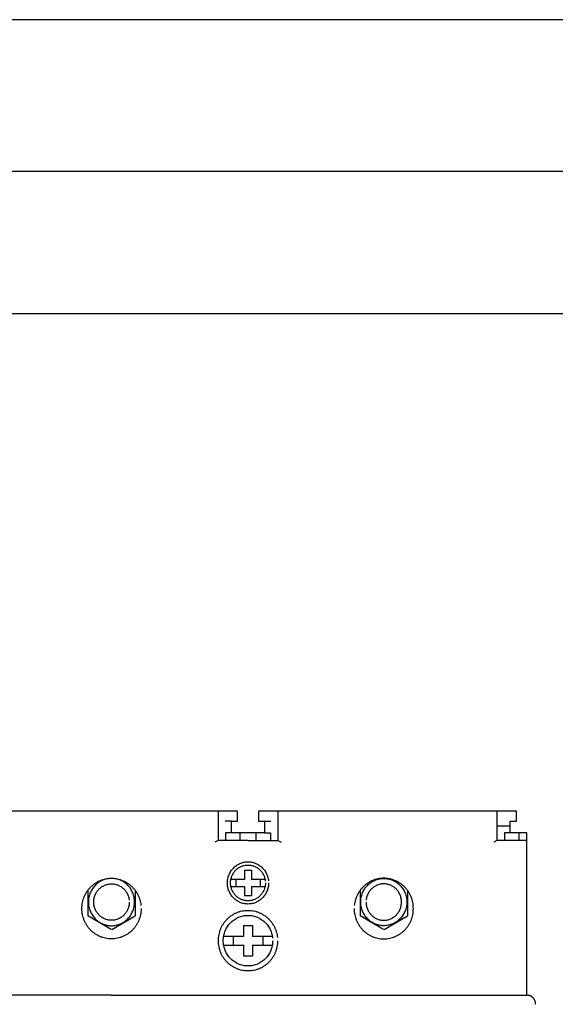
# Model space of a CAD drawing. Header units: centimetres. Extents: x -4250 to -484, y 169 to 6592.
# Tile 125 of 178: x -1171 to -1162, y 4568 to 4585. Entities that reach past the tile are written whole.
import ezdxf

# ---------------------------------------------------------------- set-up
doc = ezdxf.new("R2010")
doc.units = ezdxf.units.CM
doc.layers.add('1', color=7, linetype='Continuous')

# ---------------------------------------------------------------- blocks, each defined once
blk = doc.blocks.new('108361_568740629')
for points in [[(0, 50), (0, 0), (72, 0), (72, 50)], [(4.5, 47.65), (4.5, 2.35), (67.5, 2.35), (67.5, 47.65)]]:
    blk.add_lwpolyline(points, close=True)
at = {"flags": 1}
for tag, p in [('BD', (74.741, 16.453)), ('NK', (74.741, 14.461)), ('TYP', (74.741, 12.861)), ('PO', (74.741, 11.323))]:
    blk.add_attdef(tag, p, '', height=1, dxfattribs=at)
blk = doc.blocks.new('265957_199770274')
at = {"color": 254}
for p, q in [((13.583, 24.469), (9.421, 24.469)), ((13.583, 24.306), (13.583, 24.469)), ((13.925, 24.469), (13.925, 24.306)), ((18.183, 24.469), (13.925, 24.469)), ((18.183, 24.306), (18.183, 24.469)), ((13.48, 24.306), (13.583, 24.306)), ((13.48, 24.112), (13.48, 24.306)), ((13.925, 24.306), (14.028, 24.306)), ((14.028, 24.306), (14.028, 24.112)), ((18.079, 24.306), (18.183, 24.306)), ((18.079, 24.112), (18.079, 24.306)), ((14.028, 24.112), (13.48, 24.112)), ((18.354, 24.112), (18.079, 24.112)), ((18.354, 21.438), (18.354, 24.112)), ((18.369, 21.437), (18.354, 21.438))]:
    blk.add_line(p, q, dxfattribs=at)
at = {"color": 0}
for p, q in [((13.26, 24.469), (13.26, 23.989)), ((14.248, 24.469), (14.248, 23.989)), ((17.86, 24.469), (17.86, 23.989)), ((13.48, 24.306), (13.376, 24.306)), ((14.028, 24.306), (14.132, 24.306)), ((18.079, 24.224), (17.86, 24.224)), ((13.385, 24.112), (13.385, 23.989)), ((13.48, 24.112), (13.385, 24.112)), ((13.622, 24.112), (13.622, 23.989)), ((13.886, 24.112), (13.886, 23.989)), ((14.028, 24.112), (14.123, 24.112)), ((14.123, 24.112), (14.123, 23.989)), ((17.984, 24.112), (17.984, 23.989)), ((18.079, 24.112), (17.984, 24.112)), ((18.221, 24.112), (18.221, 23.989)), ((13.26, 23.989), (13.208, 23.958)), ((13.754, 23.989), (13.26, 23.989)), ((13.754, 23.989), (14.248, 23.989)), ((14.248, 23.989), (14.3, 23.958)), ((17.86, 23.989), (17.808, 23.958)), ((18.354, 23.989), (17.86, 23.989)), ((13.694, 23.496), (13.694, 23.347)), ((13.694, 23.496), (13.814, 23.496)), ((13.814, 23.496), (13.814, 23.347)), ((13.473, 23.349), (13.694, 23.349)), ((13.478, 23.227), (13.694, 23.227)), ((13.551, 23.349), (13.551, 23.227)), ((13.694, 23.229), (13.694, 23.081)), ((13.814, 23.349), (14.035, 23.349)), ((13.814, 23.229), (13.814, 23.081)), ((13.814, 23.227), (14.035, 23.227)), ((13.957, 23.349), (13.957, 23.227)), ((11.111, 23.165), (11.111, 22.746)), ((11.893, 23.164), (11.893, 22.746)), ((13.694, 23.081), (13.814, 23.081)), ((15.603, 23.164), (15.603, 22.746)), ((16.385, 23.165), (16.385, 22.746)), ((11.495, 22.519), (11.111, 22.746)), ((11.509, 22.519), (11.893, 22.746)), ((15.987, 22.519), (15.603, 22.746)), ((16.001, 22.519), (16.385, 22.746)), ((13.682, 22.586), (13.682, 22.407)), ((13.682, 22.586), (13.826, 22.586)), ((13.826, 22.586), (13.826, 22.407)), ((13.352, 22.41), (13.682, 22.41)), ((13.51, 22.41), (13.51, 22.263)), ((13.826, 22.41), (14.155, 22.41)), ((13.998, 22.41), (13.998, 22.263)), ((13.352, 22.263), (13.682, 22.263)), ((13.682, 22.266), (13.682, 22.087)), ((13.826, 22.266), (13.826, 22.087)), ((13.826, 22.263), (14.155, 22.263)), ((13.682, 22.087), (13.826, 22.087)), ((11.502, 21.438), (0.147, 21.438)), ((11.502, 21.438), (18.354, 21.438))]:
    blk.add_line(p, q, dxfattribs=at)
for points, knots in [([(14.094, 23.288), (14.094, 23.276), (14.093, 23.253), (14.088, 23.218), (14.079, 23.185), (14.068, 23.153), (14.054, 23.122), (14.036, 23.094), (14.017, 23.067), (13.995, 23.042), (13.971, 23.019), (13.944, 22.999), (13.916, 22.982), (13.887, 22.967), (13.855, 22.955), (13.822, 22.947), (13.789, 22.942), (13.754, 22.94), (13.719, 22.942), (13.685, 22.947), (13.653, 22.956), (13.621, 22.967), (13.592, 22.982), (13.564, 22.999), (13.538, 23.02), (13.513, 23.042), (13.491, 23.067), (13.472, 23.094), (13.455, 23.122), (13.44, 23.153), (13.429, 23.185), (13.42, 23.218), (13.415, 23.253), (13.413, 23.288), (13.415, 23.324), (13.42, 23.358), (13.429, 23.392), (13.44, 23.424), (13.455, 23.454), (13.472, 23.483), (13.491, 23.51), (13.513, 23.534), (13.537, 23.557), (13.564, 23.577), (13.592, 23.595), (13.622, 23.609), (13.653, 23.621), (13.686, 23.629), (13.719, 23.635), (13.754, 23.636), (13.789, 23.635), (13.822, 23.629), (13.855, 23.621), (13.886, 23.609), (13.916, 23.595), (13.944, 23.577), (13.971, 23.557), (13.995, 23.534), (14.017, 23.51), (14.036, 23.483), (14.054, 23.454), (14.068, 23.424), (14.079, 23.392), (14.088, 23.358), (14.091, 23.335), (14.092, 23.324)], [0, 0, 0, 0, 0.0031298, 0.0062044, 0.0092276, 0.0122269, 0.0151923, 0.0181443, 0.0210868, 0.0240299, 0.0269592, 0.0299041, 0.032856, 0.0358301, 0.0388193, 0.041852, 0.0449306, 0.0480726, 0.0511988, 0.0542696, 0.0572946, 0.0602913, 0.0632547, 0.0662067, 0.0691484, 0.0720836, 0.0750187, 0.0779636, 0.0809135, 0.083884, 0.0868793, 0.0899044, 0.0929791, 0.0961092, 0.0992472, 0.102318, 0.1053469, 0.1083348, 0.1113089, 0.1142588, 0.1172037, 0.1201301, 0.1230732, 0.1260149, 0.1289689, 0.1319272, 0.1349265, 0.1379497, 0.1410205, 0.1441463, 0.1472878, 0.1503664, 0.1533972, 0.1563891, 0.1593581, 0.1623121, 0.165257, 0.1681942, 0.1711286, 0.1740711, 0.1770231, 0.179992, 0.182984, 0.1860109, 0.1890817, 0.1890817, 0.1890817, 0.1890817]), ([(14.042, 23.288), (14.041, 23.278), (14.041, 23.258), (14.036, 23.229), (14.029, 23.201), (14.02, 23.174), (14.007, 23.148), (13.993, 23.124), (13.976, 23.101), (13.958, 23.08), (13.937, 23.061), (13.915, 23.044), (13.891, 23.029), (13.866, 23.017), (13.84, 23.007), (13.812, 22.999), (13.783, 22.995), (13.754, 22.993), (13.725, 22.995), (13.696, 22.999), (13.668, 23.007), (13.642, 23.017), (13.617, 23.029), (13.593, 23.044), (13.571, 23.061), (13.55, 23.08), (13.532, 23.101), (13.515, 23.123), (13.501, 23.148), (13.488, 23.174), (13.479, 23.201), (13.472, 23.229), (13.467, 23.258), (13.466, 23.288), (13.467, 23.318), (13.472, 23.347), (13.479, 23.376), (13.488, 23.403), (13.501, 23.429), (13.515, 23.453), (13.532, 23.476), (13.55, 23.497), (13.571, 23.516), (13.593, 23.533), (13.617, 23.547), (13.642, 23.56), (13.668, 23.57), (13.696, 23.577), (13.725, 23.581), (13.754, 23.583), (13.783, 23.581), (13.812, 23.577), (13.84, 23.57), (13.866, 23.56), (13.891, 23.547), (13.915, 23.533), (13.937, 23.516), (13.958, 23.496), (13.976, 23.476), (13.993, 23.453), (14.007, 23.429), (14.019, 23.403), (14.029, 23.376), (14.036, 23.347), (14.039, 23.328), (14.04, 23.318)], [0, 0, 0, 0, 0.0026489, 0.0052497, 0.0078107, 0.0103465, 0.012854, 0.0153557, 0.0178423, 0.0203338, 0.0228116, 0.0253037, 0.0277999, 0.0303197, 0.0328468, 0.0354126, 0.0380134, 0.0406744, 0.0433198, 0.0459206, 0.0484788, 0.0510133, 0.0535259, 0.0560255, 0.0585145, 0.0609981, 0.0634817, 0.0659707, 0.0684702, 0.0709812, 0.0735157, 0.0760776, 0.0786785, 0.0813277, 0.0839809, 0.0865818, 0.0891476, 0.0916746, 0.0941927, 0.0966889, 0.0991779, 0.1016556, 0.1041472, 0.1066338, 0.1091354, 0.1116429, 0.1141787, 0.1167359, 0.1193368, 0.1219817, 0.1246424, 0.1272432, 0.129808, 0.1323364, 0.1348511, 0.1373493, 0.1398391, 0.1423248, 0.1448105, 0.1472972, 0.1497954, 0.15231, 0.1548385, 0.1574033, 0.1600041, 0.1600041, 0.1600041, 0.1600041]), ([(11.99, 22.865), (11.99, 22.848), (11.989, 22.814), (11.981, 22.765), (11.969, 22.717), (11.953, 22.671), (11.932, 22.627), (11.908, 22.586), (11.88, 22.547), (11.848, 22.511), (11.813, 22.479), (11.776, 22.45), (11.735, 22.425), (11.692, 22.404), (11.647, 22.387), (11.6, 22.375), (11.552, 22.367), (11.502, 22.365), (11.452, 22.367), (11.404, 22.375), (11.357, 22.387), (11.312, 22.404), (11.269, 22.425), (11.229, 22.45), (11.191, 22.479), (11.156, 22.511), (11.125, 22.547), (11.096, 22.586), (11.072, 22.627), (11.051, 22.671), (11.035, 22.717), (11.023, 22.765), (11.015, 22.814), (11.013, 22.865), (11.015, 22.916), (11.023, 22.966), (11.035, 23.014), (11.051, 23.06), (11.072, 23.104), (11.096, 23.145), (11.125, 23.183), (11.156, 23.219), (11.191, 23.251), (11.229, 23.28), (11.269, 23.305), (11.312, 23.326), (11.357, 23.343), (11.404, 23.355), (11.452, 23.363), (11.502, 23.366), (11.552, 23.363), (11.6, 23.355), (11.647, 23.343), (11.692, 23.326), (11.735, 23.305), (11.776, 23.28), (11.813, 23.251), (11.848, 23.219), (11.88, 23.183), (11.908, 23.145), (11.932, 23.104), (11.953, 23.06), (11.969, 23.014), (11.982, 22.966), (11.986, 22.933), (11.988, 22.916)], [0, 0, 0, 0, 0.0044938, 0.0089103, 0.0132551, 0.0175608, 0.0218204, 0.0260641, 0.0302893, 0.0345144, 0.0387258, 0.0429557, 0.0471939, 0.051464, 0.0557597, 0.060114, 0.0645266, 0.0690326, 0.0735308, 0.0779473, 0.0822978, 0.0866009, 0.0908639, 0.0951089, 0.0993388, 0.103556, 0.1077732, 0.1120031, 0.1162447, 0.1205077, 0.1248108, 0.1291574, 0.133574, 0.1380682, 0.1425742, 0.1469868, 0.1513411, 0.1556368, 0.1599069, 0.1641485, 0.1683784, 0.1725898, 0.1768149, 0.1810425, 0.1852895, 0.1895491, 0.1938562, 0.1982047, 0.2026213, 0.207119, 0.2116246, 0.2160373, 0.2203896, 0.2246893, 0.228956, 0.2331963, 0.2374239, 0.2416432, 0.2458625, 0.2500877, 0.2543313, 0.258598, 0.2628964, 0.2672487, 0.2716614, 0.2716614, 0.2716614, 0.2716614]), ([(11.883, 22.973), (11.883, 22.959), (11.882, 22.933), (11.876, 22.894), (11.867, 22.857), (11.854, 22.821), (11.838, 22.787), (11.819, 22.755), (11.797, 22.725), (11.772, 22.697), (11.745, 22.672), (11.715, 22.649), (11.684, 22.63), (11.651, 22.613), (11.615, 22.6), (11.579, 22.59), (11.541, 22.584), (11.502, 22.582), (11.463, 22.584), (11.425, 22.59), (11.389, 22.6), (11.354, 22.613), (11.32, 22.63), (11.289, 22.649), (11.259, 22.672), (11.232, 22.697), (11.208, 22.725), (11.186, 22.755), (11.167, 22.787), (11.15, 22.821), (11.138, 22.857), (11.128, 22.894), (11.122, 22.933), (11.12, 22.973), (11.122, 23.012), (11.128, 23.051), (11.138, 23.089), (11.15, 23.125), (11.167, 23.159), (11.186, 23.191), (11.208, 23.221), (11.232, 23.249), (11.259, 23.274), (11.289, 23.296), (11.32, 23.316), (11.354, 23.332), (11.389, 23.346), (11.425, 23.355), (11.463, 23.361), (11.502, 23.363), (11.541, 23.361), (11.579, 23.355), (11.615, 23.346), (11.651, 23.332), (11.684, 23.316), (11.715, 23.296), (11.745, 23.274), (11.772, 23.249), (11.797, 23.221), (11.819, 23.191), (11.838, 23.159), (11.854, 23.125), (11.867, 23.089), (11.876, 23.051), (11.882, 23.012), (11.883, 22.986), (11.883, 22.973)], [0, 0, 0, 0, 0.0035043, 0.0069492, 0.0103391, 0.0136983, 0.0170193, 0.0203319, 0.0236287, 0.026923, 0.0302061, 0.0335053, 0.0368158, 0.0401473, 0.0434965, 0.0468949, 0.050336, 0.0538485, 0.0573532, 0.060802, 0.0641928, 0.0675494, 0.0708738, 0.0741843, 0.0774835, 0.0807725, 0.0840614, 0.0873607, 0.0906712, 0.0939956, 0.0973521, 0.100743, 0.1041879, 0.1076926, 0.1112091, 0.114654, 0.1180524, 0.1214016, 0.1247331, 0.1280436, 0.1313428, 0.1346259, 0.1379202, 0.1412171, 0.1445296, 0.1478506, 0.1512085, 0.1545983, 0.1580472, 0.1615515, 0.1650636, 0.1685046, 0.1719021, 0.1752526, 0.1785807, 0.1818933, 0.1851901, 0.1884786, 0.191767, 0.1950638, 0.1983764, 0.2017045, 0.2050563, 0.2084538, 0.2118987, 0.2154148, 0.2154148, 0.2154148, 0.2154148]), ([(11.795, 22.973), (11.795, 22.963), (11.794, 22.942), (11.79, 22.912), (11.783, 22.884), (11.773, 22.856), (11.76, 22.83), (11.746, 22.805), (11.729, 22.782), (11.71, 22.761), (11.689, 22.741), (11.666, 22.724), (11.642, 22.709), (11.616, 22.696), (11.589, 22.686), (11.561, 22.679), (11.532, 22.674), (11.502, 22.673), (11.472, 22.674), (11.443, 22.679), (11.415, 22.686), (11.388, 22.696), (11.362, 22.709), (11.338, 22.724), (11.315, 22.741), (11.294, 22.76), (11.276, 22.782), (11.259, 22.805), (11.244, 22.83), (11.231, 22.856), (11.222, 22.884), (11.214, 22.912), (11.21, 22.942), (11.208, 22.973), (11.21, 23.003), (11.214, 23.033), (11.222, 23.062), (11.231, 23.09), (11.244, 23.116), (11.259, 23.141), (11.276, 23.164), (11.294, 23.185), (11.315, 23.204), (11.338, 23.222), (11.362, 23.237), (11.388, 23.249), (11.415, 23.26), (11.443, 23.267), (11.472, 23.272), (11.502, 23.273), (11.532, 23.272), (11.561, 23.267), (11.589, 23.26), (11.616, 23.249), (11.642, 23.237), (11.666, 23.222), (11.689, 23.205), (11.71, 23.185), (11.729, 23.164), (11.745, 23.141), (11.76, 23.116), (11.773, 23.09), (11.783, 23.062), (11.79, 23.033), (11.792, 23.013), (11.794, 23.003)], [0, 0, 0, 0, 0.002696, 0.0053448, 0.0079497, 0.010538, 0.0130895, 0.0156371, 0.0181686, 0.0207075, 0.0232327, 0.0257697, 0.0283085, 0.0308757, 0.0334526, 0.0360633, 0.038712, 0.0414163, 0.0441167, 0.0467693, 0.04938, 0.0519643, 0.0545245, 0.05707, 0.0596038, 0.0621348, 0.0646658, 0.0671997, 0.0697452, 0.0723019, 0.0748861, 0.077493, 0.0801417, 0.0828382, 0.0855464, 0.0881951, 0.0908096, 0.0933865, 0.0959538, 0.0984925, 0.1010295, 0.1035547, 0.1060937, 0.1086252, 0.1111727, 0.1137278, 0.1163147, 0.1189235, 0.1215761, 0.1242761, 0.12698, 0.1296287, 0.1322374, 0.134817, 0.1373792, 0.13992, 0.1424546, 0.1449878, 0.1475209, 0.1500555, 0.1525963, 0.1551585, 0.1577394, 0.160352, 0.1630007, 0.1630007, 0.1630007, 0.1630007]), ([(15.506, 22.865), (15.506, 22.848), (15.507, 22.814), (15.515, 22.765), (15.527, 22.717), (15.543, 22.671), (15.564, 22.627), (15.588, 22.586), (15.617, 22.547), (15.648, 22.511), (15.683, 22.479), (15.721, 22.45), (15.761, 22.425), (15.804, 22.404), (15.849, 22.387), (15.896, 22.375), (15.945, 22.367), (15.994, 22.365), (16.044, 22.367), (16.093, 22.375), (16.14, 22.387), (16.185, 22.404), (16.227, 22.425), (16.268, 22.45), (16.305, 22.479), (16.34, 22.511), (16.372, 22.547), (16.4, 22.586), (16.425, 22.627), (16.445, 22.671), (16.462, 22.717), (16.474, 22.765), (16.481, 22.814), (16.483, 22.865), (16.481, 22.916), (16.474, 22.966), (16.462, 23.014), (16.445, 23.06), (16.425, 23.104), (16.4, 23.145), (16.372, 23.183), (16.34, 23.219), (16.306, 23.251), (16.268, 23.28), (16.227, 23.305), (16.185, 23.326), (16.14, 23.343), (16.093, 23.355), (16.044, 23.363), (15.994, 23.366), (15.945, 23.363), (15.896, 23.355), (15.849, 23.343), (15.804, 23.326), (15.761, 23.305), (15.721, 23.28), (15.683, 23.251), (15.648, 23.219), (15.617, 23.183), (15.588, 23.145), (15.564, 23.104), (15.543, 23.06), (15.527, 23.014), (15.515, 22.966), (15.51, 22.933), (15.508, 22.916)], [0, 0, 0, 0, 0.0044942, 0.0089107, 0.0132574, 0.0175605, 0.0218235, 0.0260651, 0.030295, 0.0345122, 0.0387294, 0.0429593, 0.0472043, 0.0514673, 0.0557704, 0.0601209, 0.0645374, 0.0690355, 0.0735415, 0.0779581, 0.0823124, 0.086608, 0.0908782, 0.0951164, 0.0993463, 0.1035577, 0.1077828, 0.112008, 0.1162517, 0.1205112, 0.124817, 0.1291617, 0.1335783, 0.1380721, 0.1425777, 0.1469903, 0.1513427, 0.155641, 0.1599077, 0.1641514, 0.1683766, 0.1725959, 0.1768152, 0.1810428, 0.185283, 0.1895497, 0.1938495, 0.1982018, 0.2026184, 0.2071239, 0.2116217, 0.2160382, 0.2203867, 0.2246939, 0.2289535, 0.2332005, 0.237428, 0.2416532, 0.2458645, 0.2500944, 0.2543361, 0.2586062, 0.2629018, 0.2672561, 0.2716688, 0.2716688, 0.2716688, 0.2716688]), ([(15.613, 22.973), (15.613, 22.959), (15.614, 22.933), (15.62, 22.894), (15.63, 22.857), (15.642, 22.821), (15.659, 22.787), (15.678, 22.755), (15.7, 22.725), (15.724, 22.697), (15.752, 22.672), (15.781, 22.649), (15.812, 22.63), (15.846, 22.613), (15.881, 22.6), (15.918, 22.59), (15.955, 22.584), (15.994, 22.582), (16.033, 22.584), (16.071, 22.59), (16.108, 22.6), (16.143, 22.613), (16.176, 22.63), (16.208, 22.649), (16.237, 22.672), (16.264, 22.697), (16.289, 22.725), (16.311, 22.755), (16.33, 22.787), (16.346, 22.821), (16.359, 22.857), (16.368, 22.894), (16.374, 22.933), (16.376, 22.973), (16.374, 23.012), (16.368, 23.051), (16.359, 23.089), (16.346, 23.125), (16.33, 23.159), (16.311, 23.191), (16.289, 23.221), (16.264, 23.249), (16.237, 23.274), (16.208, 23.296), (16.176, 23.316), (16.143, 23.332), (16.108, 23.346), (16.071, 23.355), (16.033, 23.361), (15.994, 23.363), (15.955, 23.361), (15.918, 23.355), (15.881, 23.346), (15.846, 23.332), (15.812, 23.316), (15.781, 23.296), (15.751, 23.274), (15.724, 23.249), (15.7, 23.221), (15.678, 23.191), (15.659, 23.159), (15.643, 23.125), (15.63, 23.089), (15.62, 23.051), (15.614, 23.012), (15.613, 22.986), (15.613, 22.973)], [0, 0, 0, 0, 0.0035047, 0.0069496, 0.0103404, 0.0136983, 0.0170228, 0.0203333, 0.0236325, 0.0269214, 0.0302104, 0.0335096, 0.0368201, 0.0401445, 0.0435011, 0.0468957, 0.0503445, 0.0538492, 0.0573657, 0.0608068, 0.0642052, 0.0675543, 0.0708859, 0.0741896, 0.0774889, 0.080772, 0.0840662, 0.0873631, 0.0906756, 0.0939949, 0.0973528, 0.1007427, 0.1041876, 0.1076919, 0.111208, 0.1146529, 0.1180504, 0.1214009, 0.1247273, 0.1280398, 0.1313367, 0.1346251, 0.1379135, 0.1412104, 0.1445162, 0.1478443, 0.1511948, 0.1545923, 0.1580333, 0.1615494, 0.1650537, 0.1685025, 0.1718962, 0.1752541, 0.1785751, 0.1818876, 0.1851845, 0.1884787, 0.1917618, 0.1950611, 0.1983716, 0.2017031, 0.2050536, 0.208452, 0.211897, 0.2154134, 0.2154134, 0.2154134, 0.2154134]), ([(15.701, 22.973), (15.701, 22.963), (15.702, 22.942), (15.707, 22.912), (15.714, 22.884), (15.724, 22.856), (15.736, 22.83), (15.751, 22.805), (15.768, 22.782), (15.787, 22.76), (15.808, 22.741), (15.83, 22.724), (15.854, 22.709), (15.88, 22.696), (15.907, 22.686), (15.935, 22.679), (15.964, 22.674), (15.994, 22.673), (16.024, 22.674), (16.053, 22.679), (16.081, 22.686), (16.108, 22.696), (16.134, 22.709), (16.158, 22.724), (16.181, 22.741), (16.202, 22.761), (16.221, 22.782), (16.238, 22.805), (16.252, 22.83), (16.265, 22.856), (16.275, 22.884), (16.282, 22.912), (16.286, 22.942), (16.288, 22.973), (16.286, 23.003), (16.282, 23.033), (16.275, 23.062), (16.265, 23.09), (16.252, 23.116), (16.238, 23.141), (16.221, 23.164), (16.202, 23.185), (16.181, 23.205), (16.158, 23.222), (16.134, 23.237), (16.108, 23.249), (16.081, 23.26), (16.053, 23.267), (16.024, 23.272), (15.994, 23.273), (15.964, 23.272), (15.935, 23.267), (15.907, 23.26), (15.88, 23.249), (15.854, 23.237), (15.83, 23.222), (15.807, 23.204), (15.787, 23.185), (15.768, 23.164), (15.751, 23.141), (15.736, 23.116), (15.724, 23.09), (15.714, 23.062), (15.706, 23.033), (15.704, 23.013), (15.703, 23.003)], [0, 0, 0, 0, 0.0026964, 0.0053452, 0.007952, 0.0105363, 0.013093, 0.0156385, 0.0181723, 0.0207033, 0.0232343, 0.0257714, 0.0283168, 0.0308771, 0.0334613, 0.036072, 0.0387246, 0.0414211, 0.0441254, 0.0467741, 0.0493848, 0.0519616, 0.0545289, 0.0570677, 0.0596047, 0.0621299, 0.0646688, 0.0672003, 0.0697479, 0.0722994, 0.0748877, 0.0774926, 0.0801413, 0.0828374, 0.0855452, 0.088194, 0.0908065, 0.0933874, 0.0959496, 0.0984904, 0.1010251, 0.1035582, 0.1060913, 0.108626, 0.1111668, 0.1137289, 0.1163085, 0.1189172, 0.121566, 0.1242699, 0.1269659, 0.1296185, 0.1322273, 0.1348142, 0.1373693, 0.1399168, 0.1424515, 0.1449904, 0.1475156, 0.1500526, 0.1525914, 0.1551587, 0.1577355, 0.16035, 0.1629988, 0.1629988, 0.1629988, 0.1629988]), ([(14.242, 22.336), (14.242, 22.319), (14.241, 22.286), (14.233, 22.236), (14.221, 22.188), (14.205, 22.142), (14.184, 22.098), (14.16, 22.057), (14.132, 22.018), (14.1, 21.983), (14.065, 21.95), (14.028, 21.922), (13.987, 21.896), (13.944, 21.875), (13.899, 21.859), (13.852, 21.846), (13.804, 21.839), (13.754, 21.836), (13.704, 21.839), (13.656, 21.846), (13.609, 21.859), (13.564, 21.875), (13.521, 21.897), (13.48, 21.922), (13.443, 21.95), (13.408, 21.983), (13.377, 22.018), (13.348, 22.057), (13.324, 22.098), (13.303, 22.142), (13.287, 22.188), (13.275, 22.236), (13.267, 22.286), (13.265, 22.336), (13.267, 22.387), (13.275, 22.437), (13.287, 22.485), (13.303, 22.531), (13.324, 22.575), (13.348, 22.616), (13.376, 22.655), (13.408, 22.69), (13.443, 22.723), (13.48, 22.751), (13.521, 22.777), (13.564, 22.798), (13.609, 22.815), (13.656, 22.827), (13.704, 22.834), (13.754, 22.837), (13.804, 22.834), (13.852, 22.827), (13.899, 22.815), (13.944, 22.798), (13.987, 22.777), (14.027, 22.751), (14.065, 22.723), (14.1, 22.69), (14.132, 22.655), (14.16, 22.616), (14.184, 22.575), (14.205, 22.531), (14.221, 22.485), (14.234, 22.437), (14.238, 22.404), (14.24, 22.388)], [0, 0, 0, 0, 0.0044977, 0.0089143, 0.0132628, 0.0175686, 0.0218282, 0.0260718, 0.0302962, 0.0345214, 0.0387327, 0.0429603, 0.0471985, 0.0514669, 0.0557663, 0.0601206, 0.0645371, 0.069047, 0.0735412, 0.0779578, 0.0823045, 0.0866075, 0.0908688, 0.0951104, 0.099338, 0.1035552, 0.1077724, 0.1119992, 0.1162408, 0.1205038, 0.1248068, 0.1291573, 0.1335739, 0.138072, 0.1425819, 0.1469985, 0.1513528, 0.1556521, 0.1599222, 0.1641605, 0.1683904, 0.1726018, 0.1768269, 0.1810544, 0.1852981, 0.1895577, 0.1938635, 0.1982082, 0.2026247, 0.2071185, 0.211628, 0.2160446, 0.2203969, 0.224699, 0.2289657, 0.233206, 0.2374335, 0.2416528, 0.2458721, 0.2500997, 0.25434, 0.2586067, 0.2629088, 0.2672611, 0.2716776, 0.2716776, 0.2716776, 0.2716776]), ([(14.162, 22.336), (14.161, 22.322), (14.161, 22.294), (14.154, 22.252), (14.144, 22.212), (14.131, 22.174), (14.113, 22.137), (14.093, 22.103), (14.069, 22.071), (14.043, 22.041), (14.014, 22.014), (13.982, 21.99), (13.949, 21.969), (13.913, 21.951), (13.875, 21.937), (13.836, 21.927), (13.795, 21.921), (13.754, 21.919), (13.712, 21.921), (13.672, 21.927), (13.633, 21.937), (13.595, 21.951), (13.559, 21.969), (13.526, 21.99), (13.494, 22.014), (13.465, 22.041), (13.439, 22.071), (13.415, 22.103), (13.395, 22.137), (13.377, 22.174), (13.364, 22.212), (13.354, 22.252), (13.347, 22.294), (13.345, 22.336), (13.347, 22.379), (13.354, 22.421), (13.364, 22.461), (13.377, 22.499), (13.395, 22.536), (13.415, 22.57), (13.439, 22.602), (13.465, 22.632), (13.494, 22.659), (13.526, 22.683), (13.559, 22.704), (13.595, 22.722), (13.633, 22.736), (13.672, 22.746), (13.712, 22.752), (13.754, 22.754), (13.795, 22.752), (13.836, 22.746), (13.875, 22.736), (13.913, 22.722), (13.949, 22.704), (13.982, 22.683), (14.014, 22.659), (14.043, 22.632), (14.069, 22.602), (14.093, 22.57), (14.113, 22.536), (14.13, 22.499), (14.144, 22.461), (14.155, 22.421), (14.158, 22.393), (14.16, 22.379)], [0, 0, 0, 0, 0.0037526, 0.0074403, 0.0110698, 0.0146632, 0.0182237, 0.0217658, 0.0252925, 0.0288209, 0.0323384, 0.0358683, 0.0394071, 0.0429781, 0.0465664, 0.0502007, 0.0538884, 0.0576571, 0.0614101, 0.0650978, 0.0687283, 0.0723203, 0.0758842, 0.0794263, 0.0829531, 0.0864764, 0.0899969, 0.0935236, 0.0970657, 0.1006297, 0.1042217, 0.1078522, 0.1115399, 0.1152929, 0.1190616, 0.1227493, 0.1263836, 0.1299756, 0.1335466, 0.1370853, 0.1406153, 0.1441328, 0.147664, 0.1511908, 0.1547329, 0.1582934, 0.1618868, 0.1655163, 0.169204, 0.1729566, 0.1767249, 0.1804126, 0.1840459, 0.1876356, 0.1912032, 0.1947419, 0.1982719, 0.2017973, 0.2053228, 0.2088527, 0.2123914, 0.215959, 0.2195524, 0.2231857, 0.2268734, 0.2268734, 0.2268734, 0.2268734])]:
    blk.add_open_spline(points, degree=3, knots=knots, dxfattribs=at)
at = {"color": 254}
blk.add_open_spline([(18.5, 21.288), (18.5, 21.293), (18.5, 21.303), (18.497, 21.318), (18.494, 21.332), (18.489, 21.346), (18.483, 21.359), (18.475, 21.372), (18.467, 21.383), (18.457, 21.394), (18.447, 21.404), (18.436, 21.412), (18.424, 21.42), (18.411, 21.426), (18.397, 21.431), (18.383, 21.435), (18.374, 21.436), (18.369, 21.437)], degree=3, knots=[0, 0, 0, 0, 0.00135579, 0.0026821, 0.0039855, 0.00527849, 0.00656051, 0.00783259, 0.00909874, 0.01036652, 0.01163429, 0.01290044, 0.01416916, 0.01544933, 0.01673863, 0.01804202, 0.01936833, 0.01936833, 0.01936833, 0.01936833], dxfattribs=at)
at = {"flags": 1}
for tag, p in [('BD', (20.093, 12.242)), ('NK', (20.093, 10.25)), ('TYP', (20.093, 8.65)), ('PO', (20.093, 7.112))]:
    blk.add_attdef(tag, p, '', height=1, dxfattribs=at)

msp = doc.modelspace()

# ---------------------------------------------------------------- linework, layer by layer
at = {"color": 3}
msp.add_lwpolyline([(-1196.2024, 4584.5716), (-1196.2024, 4384.5716), (-1116.2024, 4384.5716), (-1116.2024, 4584.5716)], close=True, dxfattribs=at)
msp.add_lwpolyline([(-1192.2024, 4387.0716), (-1120.2024, 4387.0716), (-1120.2024, 4582.0716), (-1192.2024, 4582.0716)], close=True)

# ---------------------------------------------------------------- block references
at = {"layer": '1'}
for name, p in [('108361_568740629', (-1192.2024, 4532.0716)), ('265957_199770274', (-1180.7811, 4547.0556))]:
    msp.add_blockref(name, p, dxfattribs=at)

doc.saveas('drawing.dxf')
